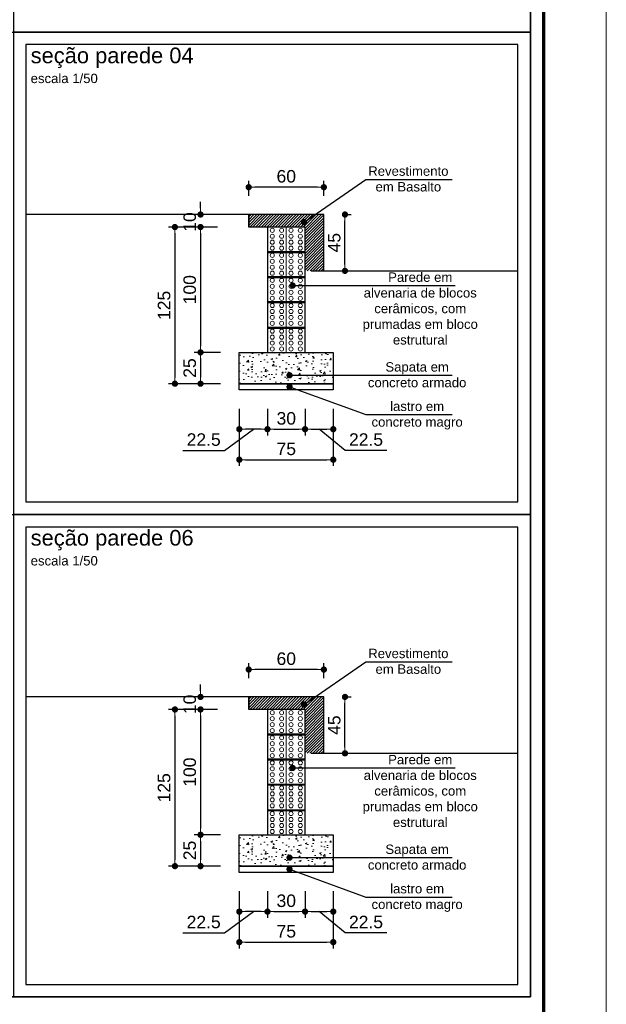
# Model space of a CAD drawing. Header units: millimetres. Extents: x 83 to 471, y -739 to 93.
# Tile 77 of 185: x 204 to 213, y -499 to -483. Entities that reach past the tile are written whole.
import ezdxf
from ezdxf.enums import TextEntityAlignment as Align

# ---------------------------------------------------------------- set-up
doc = ezdxf.new("R2010")
doc.units = ezdxf.units.MM
for name, color, linetype, lineweight in [('.', 7, 'Continuous', 5), ('__MAGNUS.Cota', 30, 'Continuous', 9), ('__MAGNUS.Margem', 7, 'Continuous', 70), ('__MAGNUS.Selo', 7, 'Continuous', 30), ('CORTE_COTAS_DAS_PLANTAS', 7, 'Continuous', 9), ('COTAS', 250, 'Continuous', 5)]:
    doc.layers.add(name, color=color, linetype=linetype, lineweight=lineweight)
doc.styles.add('Arial', font='arial.ttf')
doc.styles.add('Arial Narrow', font='ARIALN.TTF')
doc.dimstyles.new('Copy of UM_50.000000', dxfattribs={"dimtxt": 0.2, "dimasz": 0.1, "dimexe": 0.1, "dimexo": 0.3, "dimgap": 0.07, "dimtad": 1, "dimdec": 0, "dimlfac": 50, "dimzin": 0, "dimdsep": 46, "dimtxsty": 'Arial', "dimblk": 'DOT', "dimcen": 0.09, "dimdle": 0.1, "dimclrd": 30, "dimclre": 30, "dimclrt": 7, "dimadec": 1, "dimazin": 2, "dimtfac": 1, "dimtdec": 0, "dimtofl": 0, "dimtmove": 0, "dimatfit": 3, "dimldrblk": 'DOT', "dimfxl": 1, "dimtolj": 1, "dimarcsym": 0})

# ---------------------------------------------------------------- blocks, each defined once
blk = doc.blocks.new('*U1865')
at = {"layer": '__MAGNUS.Margem', "lineweight": 9}
blk.add_line((183.08, -12.28), (183.08, 828.72), dxfattribs=at)
at = {"layer": '__MAGNUS.Margem', "linetype": 'Continuous'}
blk.add_line((173.08, -2.28), (173.08, 818.72), dxfattribs=at)
at = {"layer": '__MAGNUS.Selo', "style": 'Arial Narrow', "width": 1}
for tag, height, p in [('PROPRIETÁRIO', 3.4, (17.21, 48.91)), ('EDIFICAÇÃORESIDENCIAL', 3.4, (17.21, 40.61)), ('ESTRUTURAL', 3.4, (17.8, 20.69)), ('ANTEPROJETO', 2.43, (111.69, 13.5)), ('ARQ01/01', 5.5, (139.44, 9.5)), ('INDICADA', 2.43, (111.53, 8))]:
    blk.add_attdef(tag, text='', height=height, dxfattribs=at).set_placement(p, align=Align.MIDDLE_LEFT)
at = {"layer": '__MAGNUS.Selo', "lineweight": 30, "flags": 104}
for tag, p in [('ENDEREÇODAOBRA', (17.21, 33.54)), ('ENDEREÇODAOBRA', (17.21, 27.87)), ('TÍTULO', (17.21, 10.8))]:
    blk.add_attdef(tag, text='', height=3.4, dxfattribs=at).set_placement(p, align=Align.MIDDLE_LEFT)
blk = doc.blocks.new('_DOT')
at = {"layer": '__MAGNUS.Cota', "linetype": 'ByBlock'}
blk.add_line((-0.5, 0), (-1, 0), dxfattribs=at)
at = {"layer": '__MAGNUS.Cota', "linetype": 'ByBlock', "const_width": 0.5}
blk.add_lwpolyline([(-0.25, 0, 1), (0.25, 0, 1)], format="xyb", close=True, dxfattribs=at)
blk = doc.blocks.new('*D5133')
at = {"layer": 'COTAS', "color": 30, "lineweight": -2}
for p, q in [((12.012, -10.737), (12.012, -10.501)), ((13.212, -10.737), (13.212, -10.501)), ((13.112, -10.601), (12.112, -10.601))]:
    blk.add_line(p, q, dxfattribs=at)
at = {"layer": 'Defpoints', "color": 0}
for p in [(12.012, -10.601), (12.012, -11.037), (13.212, -11.037)]:
    blk.add_point(p, dxfattribs=at)
at = {"layer": 'COTAS', "color": 30, "linetype": 'ByBlock', "lineweight": -2, "xscale": 0.1, "yscale": 0.1, "zscale": 0.1, "rotation": 180}
blk.add_blockref('_DOT', (12.012, -10.601), dxfattribs=at)
at = {"layer": 'COTAS', "color": 30, "linetype": 'ByBlock', "lineweight": -2, "xscale": 0.1, "yscale": 0.1, "zscale": 0.1}
blk.add_blockref('_DOT', (13.212, -10.601), dxfattribs=at)
at = {"layer": 'COTAS', "color": 7, "insert": (12.612, -10.428), "char_height": 0.2, "attachment_point": 5, "style": 'Arial'}
blk.add_mtext('\\A1;60', dxfattribs=at)
blk = doc.blocks.new('*D5134')
at = {"layer": 'COTAS', "color": 30, "lineweight": -2}
for p, q in [((11.862, -14.137), (11.862, -15.05)), ((13.362, -14.137), (13.362, -15.05)), ((11.962, -14.95), (13.262, -14.95))]:
    blk.add_line(p, q, dxfattribs=at)
at = {"layer": 'Defpoints', "color": 0}
for p in [(11.862, -13.837), (13.362, -13.837), (13.362, -14.95)]:
    blk.add_point(p, dxfattribs=at)
at = {"layer": 'COTAS', "color": 30, "linetype": 'ByBlock', "lineweight": -2, "xscale": 0.1, "yscale": 0.1, "zscale": 0.1, "rotation": 180}
blk.add_blockref('_DOT', (11.862, -14.95), dxfattribs=at)
at = {"layer": 'COTAS', "color": 30, "linetype": 'ByBlock', "lineweight": -2, "xscale": 0.1, "yscale": 0.1, "zscale": 0.1}
blk.add_blockref('_DOT', (13.362, -14.95), dxfattribs=at)
at = {"layer": 'COTAS', "color": 7, "insert": (12.612, -14.778), "char_height": 0.2, "attachment_point": 5, "style": 'Arial'}
blk.add_mtext('\\A1;75', dxfattribs=at)
blk = doc.blocks.new('*D5139')
at = {"layer": 'COTAS', "color": 30, "lineweight": -2}
for p, q in [((11.243, -10.937), (11.243, -10.837)), ((11.512, -11.037), (11.143, -11.037)), ((11.512, -11.237), (11.143, -11.237)), ((11.243, -11.337), (11.243, -11.437))]:
    blk.add_line(p, q, dxfattribs=at)
at = {"layer": 'Defpoints', "color": 0}
for p in [(11.812, -11.037), (11.243, -11.237), (11.812, -11.237)]:
    blk.add_point(p, dxfattribs=at)
at = {"layer": 'COTAS', "color": 30, "linetype": 'ByBlock', "lineweight": -2, "xscale": 0.1, "yscale": 0.1, "zscale": 0.1}
for p, rotation in [((11.243, -11.037), 270), ((11.243, -11.237), 90)]:
    blk.add_blockref('_DOT', p, dxfattribs=dict(at, rotation=rotation))
at = {"layer": 'COTAS', "color": 7, "insert": (11.071, -11.157), "char_height": 0.2, "attachment_point": 5, "rotation": 90, "style": 'Arial'}
blk.add_mtext('\\A1;10', dxfattribs=at)
blk = doc.blocks.new('*D5136')
at = {"layer": 'COTAS', "color": 30, "lineweight": -2}
for p, q in [((13.512, -11.037), (13.649, -11.037)), ((13.549, -11.837), (13.549, -11.137)), ((13.512, -11.937), (13.649, -11.937))]:
    blk.add_line(p, q, dxfattribs=at)
at = {"layer": 'Defpoints', "color": 0}
for p in [(13.212, -11.037), (13.549, -11.037), (13.212, -11.937)]:
    blk.add_point(p, dxfattribs=at)
at = {"layer": 'COTAS', "color": 30, "linetype": 'ByBlock', "lineweight": -2, "xscale": 0.1, "yscale": 0.1, "zscale": 0.1}
for p, rotation in [((13.549, -11.037), 90), ((13.549, -11.937), 270)]:
    blk.add_blockref('_DOT', p, dxfattribs=dict(at, rotation=rotation))
at = {"layer": 'COTAS', "color": 7, "insert": (13.378, -11.487), "char_height": 0.2, "attachment_point": 5, "rotation": 90, "style": 'Arial'}
blk.add_mtext('\\A1;45', dxfattribs=at)
blk = doc.blocks.new('*D5138')
at = {"layer": 'COTAS', "color": 30, "lineweight": -2}
for p, q in [((12.312, -14.137), (12.312, -14.563)), ((12.912, -14.137), (12.912, -14.563)), ((12.412, -14.463), (12.812, -14.463))]:
    blk.add_line(p, q, dxfattribs=at)
at = {"layer": 'Defpoints', "color": 0}
for p in [(12.312, -13.837), (12.912, -13.837), (12.912, -14.463)]:
    blk.add_point(p, dxfattribs=at)
at = {"layer": 'COTAS', "color": 30, "linetype": 'ByBlock', "lineweight": -2, "xscale": 0.1, "yscale": 0.1, "zscale": 0.1, "rotation": 180}
blk.add_blockref('_DOT', (12.312, -14.463), dxfattribs=at)
at = {"layer": 'COTAS', "color": 30, "linetype": 'ByBlock', "lineweight": -2, "xscale": 0.1, "yscale": 0.1, "zscale": 0.1}
blk.add_blockref('_DOT', (12.912, -14.463), dxfattribs=at)
at = {"layer": 'COTAS', "color": 7, "insert": (12.612, -14.291), "char_height": 0.2, "attachment_point": 5, "style": 'Arial'}
blk.add_mtext('\\A1;30', dxfattribs=at)
blk = doc.blocks.new('*D5135')
at = {"layer": 'COTAS', "color": 30, "lineweight": -2}
for p, q in [((11.512, -11.237), (11.143, -11.237)), ((11.243, -11.337), (11.243, -13.137)), ((11.562, -13.237), (11.143, -13.237))]:
    blk.add_line(p, q, dxfattribs=at)
at = {"layer": 'Defpoints', "color": 0}
for p in [(11.812, -11.237), (11.243, -13.237), (11.862, -13.237)]:
    blk.add_point(p, dxfattribs=at)
at = {"layer": 'COTAS', "color": 30, "linetype": 'ByBlock', "lineweight": -2, "xscale": 0.1, "yscale": 0.1, "zscale": 0.1}
for p, rotation in [((11.243, -11.237), 90), ((11.243, -13.237), 270)]:
    blk.add_blockref('_DOT', p, dxfattribs=dict(at, rotation=rotation))
at = {"layer": 'COTAS', "color": 7, "insert": (11.071, -12.237), "char_height": 0.2, "attachment_point": 5, "rotation": 90, "style": 'Arial'}
blk.add_mtext('\\A1;100', dxfattribs=at)
blk = doc.blocks.new('*D5140')
at = {"layer": 'COTAS', "color": 30, "lineweight": -2}
for p, q in [((11.562, -13.237), (11.143, -13.237)), ((11.243, -13.337), (11.243, -13.637)), ((11.562, -13.737), (11.143, -13.737))]:
    blk.add_line(p, q, dxfattribs=at)
at = {"layer": 'Defpoints', "color": 0}
for p in [(11.862, -13.237), (11.243, -13.737), (11.862, -13.737)]:
    blk.add_point(p, dxfattribs=at)
at = {"layer": 'COTAS', "color": 30, "linetype": 'ByBlock', "lineweight": -2, "xscale": 0.1, "yscale": 0.1, "zscale": 0.1}
for p, rotation in [((11.243, -13.237), 90), ((11.243, -13.737), 270)]:
    blk.add_blockref('_DOT', p, dxfattribs=dict(at, rotation=rotation))
at = {"layer": 'COTAS', "color": 7, "insert": (11.071, -13.487), "char_height": 0.2, "attachment_point": 5, "rotation": 90, "style": 'Arial'}
blk.add_mtext('\\A1;25', dxfattribs=at)
blk = doc.blocks.new('*D5137')
at = {"layer": 'COTAS', "color": 30, "lineweight": -2}
for p, q in [((11.512, -11.237), (10.734, -11.237)), ((10.834, -11.337), (10.834, -13.637)), ((11.562, -13.737), (10.734, -13.737))]:
    blk.add_line(p, q, dxfattribs=at)
at = {"layer": 'Defpoints', "color": 0}
for p in [(11.812, -11.237), (10.834, -13.737), (11.862, -13.737)]:
    blk.add_point(p, dxfattribs=at)
at = {"layer": 'COTAS', "color": 30, "linetype": 'ByBlock', "lineweight": -2, "xscale": 0.1, "yscale": 0.1, "zscale": 0.1}
for p, rotation in [((10.834, -11.237), 90), ((10.834, -13.737), 270)]:
    blk.add_blockref('_DOT', p, dxfattribs=dict(at, rotation=rotation))
at = {"layer": 'COTAS', "color": 7, "insert": (10.662, -12.487), "char_height": 0.2, "attachment_point": 5, "rotation": 90, "style": 'Arial'}
blk.add_mtext('\\A1;125', dxfattribs=at)
blk = doc.blocks.new('*D5141')
at = {"layer": 'COTAS', "color": 30, "lineweight": -2}
for p, q in [((11.862, -14.137), (11.862, -14.563)), ((12.312, -14.137), (12.312, -14.563)), ((11.625, -14.802), (12.087, -14.463)), ((12.212, -14.463), (11.962, -14.463)), ((10.961, -14.802), (11.625, -14.802))]:
    blk.add_line(p, q, dxfattribs=at)
at = {"layer": 'Defpoints', "color": 0}
for p in [(11.862, -13.837), (12.312, -13.837), (11.862, -14.463)]:
    blk.add_point(p, dxfattribs=at)
at = {"layer": 'COTAS', "color": 30, "linetype": 'ByBlock', "lineweight": -2, "xscale": 0.1, "yscale": 0.1, "zscale": 0.1, "rotation": 180}
blk.add_blockref('_DOT', (11.862, -14.463), dxfattribs=at)
at = {"layer": 'COTAS', "color": 30, "linetype": 'ByBlock', "lineweight": -2, "xscale": 0.1, "yscale": 0.1, "zscale": 0.1}
blk.add_blockref('_DOT', (12.312, -14.463), dxfattribs=at)
at = {"layer": 'COTAS', "color": 7, "insert": (11.293, -14.63), "char_height": 0.2, "attachment_point": 5, "style": 'Arial'}
blk.add_mtext('\\A1;\\A1;22.5', dxfattribs=at)
blk = doc.blocks.new('*D5142')
at = {"layer": 'COTAS', "color": 30, "lineweight": -2}
for p, q in [((12.912, -14.137), (12.912, -14.563)), ((13.362, -14.137), (13.362, -14.563)), ((13.012, -14.463), (13.262, -14.463)), ((13.553, -14.802), (13.137, -14.463)), ((14.217, -14.802), (13.553, -14.802))]:
    blk.add_line(p, q, dxfattribs=at)
at = {"layer": 'Defpoints', "color": 0}
for p in [(12.912, -13.837), (13.362, -13.837), (13.362, -14.463)]:
    blk.add_point(p, dxfattribs=at)
at = {"layer": 'COTAS', "color": 30, "linetype": 'ByBlock', "lineweight": -2, "xscale": 0.1, "yscale": 0.1, "zscale": 0.1, "rotation": 180}
blk.add_blockref('_DOT', (12.912, -14.463), dxfattribs=at)
at = {"layer": 'COTAS', "color": 30, "linetype": 'ByBlock', "lineweight": -2, "xscale": 0.1, "yscale": 0.1, "zscale": 0.1}
blk.add_blockref('_DOT', (13.362, -14.463), dxfattribs=at)
at = {"layer": 'COTAS', "color": 7, "insert": (13.885, -14.63), "char_height": 0.2, "attachment_point": 5, "style": 'Arial'}
blk.add_mtext('\\A1;\\A1;22.5', dxfattribs=at)
blk = doc.blocks.new('*D5143')
at = {"layer": 'COTAS', "color": 30, "lineweight": -2}
for p, q in [((12.012, -18.436), (12.012, -18.199)), ((13.212, -18.436), (13.212, -18.199)), ((13.112, -18.299), (12.112, -18.299))]:
    blk.add_line(p, q, dxfattribs=at)
at = {"layer": 'Defpoints', "color": 0}
for p in [(12.012, -18.299), (12.012, -18.736), (13.212, -18.736)]:
    blk.add_point(p, dxfattribs=at)
at = {"layer": 'COTAS', "color": 30, "linetype": 'ByBlock', "lineweight": -2, "xscale": 0.1, "yscale": 0.1, "zscale": 0.1, "rotation": 180}
blk.add_blockref('_DOT', (12.012, -18.299), dxfattribs=at)
at = {"layer": 'COTAS', "color": 30, "linetype": 'ByBlock', "lineweight": -2, "xscale": 0.1, "yscale": 0.1, "zscale": 0.1}
blk.add_blockref('_DOT', (13.212, -18.299), dxfattribs=at)
at = {"layer": 'COTAS', "color": 7, "insert": (12.612, -18.127), "char_height": 0.2, "attachment_point": 5, "style": 'Arial'}
blk.add_mtext('\\A1;60', dxfattribs=at)
blk = doc.blocks.new('*D5145')
at = {"layer": 'COTAS', "color": 30, "lineweight": -2}
for p, q in [((11.862, -21.836), (11.862, -22.749)), ((13.362, -21.836), (13.362, -22.749)), ((11.962, -22.649), (13.262, -22.649))]:
    blk.add_line(p, q, dxfattribs=at)
at = {"layer": 'Defpoints', "color": 0}
for p in [(11.862, -21.536), (13.362, -21.536), (13.362, -22.649)]:
    blk.add_point(p, dxfattribs=at)
at = {"layer": 'COTAS', "color": 30, "linetype": 'ByBlock', "lineweight": -2, "xscale": 0.1, "yscale": 0.1, "zscale": 0.1, "rotation": 180}
blk.add_blockref('_DOT', (11.862, -22.649), dxfattribs=at)
at = {"layer": 'COTAS', "color": 30, "linetype": 'ByBlock', "lineweight": -2, "xscale": 0.1, "yscale": 0.1, "zscale": 0.1}
blk.add_blockref('_DOT', (13.362, -22.649), dxfattribs=at)
at = {"layer": 'COTAS', "color": 7, "insert": (12.612, -22.477), "char_height": 0.2, "attachment_point": 5, "style": 'Arial'}
blk.add_mtext('\\A1;75', dxfattribs=at)
blk = doc.blocks.new('*D5146')
at = {"layer": 'COTAS', "color": 30, "lineweight": -2}
for p, q in [((11.243, -18.636), (11.243, -18.536)), ((11.512, -18.736), (11.143, -18.736)), ((11.512, -18.936), (11.143, -18.936)), ((11.243, -19.036), (11.243, -19.136))]:
    blk.add_line(p, q, dxfattribs=at)
at = {"layer": 'Defpoints', "color": 0}
for p in [(11.812, -18.736), (11.243, -18.936), (11.812, -18.936)]:
    blk.add_point(p, dxfattribs=at)
at = {"layer": 'COTAS', "color": 30, "linetype": 'ByBlock', "lineweight": -2, "xscale": 0.1, "yscale": 0.1, "zscale": 0.1}
for p, rotation in [((11.243, -18.736), 270), ((11.243, -18.936), 90)]:
    blk.add_blockref('_DOT', p, dxfattribs=dict(at, rotation=rotation))
at = {"layer": 'COTAS', "color": 7, "insert": (11.071, -18.855), "char_height": 0.2, "attachment_point": 5, "rotation": 90, "style": 'Arial'}
blk.add_mtext('\\A1;10', dxfattribs=at)
blk = doc.blocks.new('*D5148')
at = {"layer": 'COTAS', "color": 30, "lineweight": -2}
for p, q in [((13.512, -18.736), (13.649, -18.736)), ((13.549, -19.536), (13.549, -18.836)), ((13.512, -19.636), (13.649, -19.636))]:
    blk.add_line(p, q, dxfattribs=at)
at = {"layer": 'Defpoints', "color": 0}
for p in [(13.212, -18.736), (13.549, -18.736), (13.212, -19.636)]:
    blk.add_point(p, dxfattribs=at)
at = {"layer": 'COTAS', "color": 30, "linetype": 'ByBlock', "lineweight": -2, "xscale": 0.1, "yscale": 0.1, "zscale": 0.1}
for p, rotation in [((13.549, -18.736), 90), ((13.549, -19.636), 270)]:
    blk.add_blockref('_DOT', p, dxfattribs=dict(at, rotation=rotation))
at = {"layer": 'COTAS', "color": 7, "insert": (13.378, -19.186), "char_height": 0.2, "attachment_point": 5, "rotation": 90, "style": 'Arial'}
blk.add_mtext('\\A1;45', dxfattribs=at)
blk = doc.blocks.new('*D5147')
at = {"layer": 'COTAS', "color": 30, "lineweight": -2}
for p, q in [((12.312, -21.836), (12.312, -22.262)), ((12.912, -21.836), (12.912, -22.262)), ((12.412, -22.162), (12.812, -22.162))]:
    blk.add_line(p, q, dxfattribs=at)
at = {"layer": 'Defpoints', "color": 0}
for p in [(12.312, -21.536), (12.912, -21.536), (12.912, -22.162)]:
    blk.add_point(p, dxfattribs=at)
at = {"layer": 'COTAS', "color": 30, "linetype": 'ByBlock', "lineweight": -2, "xscale": 0.1, "yscale": 0.1, "zscale": 0.1, "rotation": 180}
blk.add_blockref('_DOT', (12.312, -22.162), dxfattribs=at)
at = {"layer": 'COTAS', "color": 30, "linetype": 'ByBlock', "lineweight": -2, "xscale": 0.1, "yscale": 0.1, "zscale": 0.1}
blk.add_blockref('_DOT', (12.912, -22.162), dxfattribs=at)
at = {"layer": 'COTAS', "color": 7, "insert": (12.612, -21.99), "char_height": 0.2, "attachment_point": 5, "style": 'Arial'}
blk.add_mtext('\\A1;30', dxfattribs=at)
blk = doc.blocks.new('*D5149')
at = {"layer": 'COTAS', "color": 30, "lineweight": -2}
for p, q in [((11.512, -18.936), (11.143, -18.936)), ((11.243, -19.036), (11.243, -20.836)), ((11.562, -20.936), (11.143, -20.936))]:
    blk.add_line(p, q, dxfattribs=at)
at = {"layer": 'Defpoints', "color": 0}
for p in [(11.812, -18.936), (11.243, -20.936), (11.862, -20.936)]:
    blk.add_point(p, dxfattribs=at)
at = {"layer": 'COTAS', "color": 30, "linetype": 'ByBlock', "lineweight": -2, "xscale": 0.1, "yscale": 0.1, "zscale": 0.1}
for p, rotation in [((11.243, -18.936), 90), ((11.243, -20.936), 270)]:
    blk.add_blockref('_DOT', p, dxfattribs=dict(at, rotation=rotation))
at = {"layer": 'COTAS', "color": 7, "insert": (11.071, -19.936), "char_height": 0.2, "attachment_point": 5, "rotation": 90, "style": 'Arial'}
blk.add_mtext('\\A1;100', dxfattribs=at)
blk = doc.blocks.new('*D5150')
at = {"layer": 'COTAS', "color": 30, "lineweight": -2}
for p, q in [((11.562, -20.936), (11.143, -20.936)), ((11.243, -21.036), (11.243, -21.336)), ((11.562, -21.436), (11.143, -21.436))]:
    blk.add_line(p, q, dxfattribs=at)
at = {"layer": 'Defpoints', "color": 0}
for p in [(11.862, -20.936), (11.243, -21.436), (11.862, -21.436)]:
    blk.add_point(p, dxfattribs=at)
at = {"layer": 'COTAS', "color": 30, "linetype": 'ByBlock', "lineweight": -2, "xscale": 0.1, "yscale": 0.1, "zscale": 0.1}
for p, rotation in [((11.243, -20.936), 90), ((11.243, -21.436), 270)]:
    blk.add_blockref('_DOT', p, dxfattribs=dict(at, rotation=rotation))
at = {"layer": 'COTAS', "color": 7, "insert": (11.071, -21.186), "char_height": 0.2, "attachment_point": 5, "rotation": 90, "style": 'Arial'}
blk.add_mtext('\\A1;25', dxfattribs=at)
blk = doc.blocks.new('*D5144')
at = {"layer": 'COTAS', "color": 30, "lineweight": -2}
for p, q in [((11.512, -18.936), (10.734, -18.936)), ((10.834, -19.036), (10.834, -21.336)), ((11.562, -21.436), (10.734, -21.436))]:
    blk.add_line(p, q, dxfattribs=at)
at = {"layer": 'Defpoints', "color": 0}
for p in [(11.812, -18.936), (10.834, -21.436), (11.862, -21.436)]:
    blk.add_point(p, dxfattribs=at)
at = {"layer": 'COTAS', "color": 30, "linetype": 'ByBlock', "lineweight": -2, "xscale": 0.1, "yscale": 0.1, "zscale": 0.1}
for p, rotation in [((10.834, -18.936), 90), ((10.834, -21.436), 270)]:
    blk.add_blockref('_DOT', p, dxfattribs=dict(at, rotation=rotation))
at = {"layer": 'COTAS', "color": 7, "insert": (10.662, -20.186), "char_height": 0.2, "attachment_point": 5, "rotation": 90, "style": 'Arial'}
blk.add_mtext('\\A1;125', dxfattribs=at)
blk = doc.blocks.new('*D5151')
at = {"layer": 'COTAS', "color": 30, "lineweight": -2}
for p, q in [((11.862, -21.836), (11.862, -22.262)), ((12.312, -21.836), (12.312, -22.262)), ((11.625, -22.501), (12.087, -22.162)), ((12.212, -22.162), (11.962, -22.162)), ((10.961, -22.501), (11.625, -22.501))]:
    blk.add_line(p, q, dxfattribs=at)
at = {"layer": 'Defpoints', "color": 0}
for p in [(11.862, -21.536), (12.312, -21.536), (11.862, -22.162)]:
    blk.add_point(p, dxfattribs=at)
at = {"layer": 'COTAS', "color": 30, "linetype": 'ByBlock', "lineweight": -2, "xscale": 0.1, "yscale": 0.1, "zscale": 0.1, "rotation": 180}
blk.add_blockref('_DOT', (11.862, -22.162), dxfattribs=at)
at = {"layer": 'COTAS', "color": 30, "linetype": 'ByBlock', "lineweight": -2, "xscale": 0.1, "yscale": 0.1, "zscale": 0.1}
blk.add_blockref('_DOT', (12.312, -22.162), dxfattribs=at)
at = {"layer": 'COTAS', "color": 7, "insert": (11.293, -22.329), "char_height": 0.2, "attachment_point": 5, "style": 'Arial'}
blk.add_mtext('\\A1;\\A1;22.5', dxfattribs=at)
blk = doc.blocks.new('*D5152')
at = {"layer": 'COTAS', "color": 30, "lineweight": -2}
for p, q in [((12.912, -21.836), (12.912, -22.262)), ((13.362, -21.836), (13.362, -22.262)), ((13.012, -22.162), (13.262, -22.162)), ((13.553, -22.501), (13.137, -22.162)), ((14.217, -22.501), (13.553, -22.501))]:
    blk.add_line(p, q, dxfattribs=at)
at = {"layer": 'Defpoints', "color": 0}
for p in [(12.912, -21.536), (13.362, -21.536), (13.362, -22.162)]:
    blk.add_point(p, dxfattribs=at)
at = {"layer": 'COTAS', "color": 30, "linetype": 'ByBlock', "lineweight": -2, "xscale": 0.1, "yscale": 0.1, "zscale": 0.1, "rotation": 180}
blk.add_blockref('_DOT', (12.912, -22.162), dxfattribs=at)
at = {"layer": 'COTAS', "color": 30, "linetype": 'ByBlock', "lineweight": -2, "xscale": 0.1, "yscale": 0.1, "zscale": 0.1}
blk.add_blockref('_DOT', (13.362, -22.162), dxfattribs=at)
at = {"layer": 'COTAS', "color": 7, "insert": (13.885, -22.329), "char_height": 0.2, "attachment_point": 5, "style": 'Arial'}
blk.add_mtext('\\A1;\\A1;22.5', dxfattribs=at)
blk = doc.blocks.new('seções')
at = {"layer": '.', "lineweight": 0}
h = blk.add_hatch(dxfattribs=at)
h.set_pattern_fill('ANSI31', color=256, scale=0.01)
h.set_pattern_definition([(45, (-186.759393, -66.094604), (-0.0224506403, 0.0224506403), [])])
h.paths.add_polyline_path([(12.912, -11.237), (12.912, -11.937), (13.212, -11.937), (13.212, -11.037), (12.012, -11.037), (12.012, -11.237), (12.312, -11.237), (12.912, -11.237)], is_closed=False)
h = blk.add_hatch(dxfattribs=at)
h.set_pattern_fill('AR-CONC', color=256, scale=0.0015)
h.set_pattern_definition([(50, (-186.9594, -66.0946), (0.273277, -0.02390863), [0.028575, -0.314325]), (355, (-186.9594, -66.0946), (-0.05286513, 0.28658527), [0.02286, -0.25146088]), (100.45144, (-186.93662, -66.0966), (0.22041187, 0.26267663), [0.024285, -0.26713537]), (46.1842, (-186.9594, -66.0184), (0.40661856, -0.0630635), [0.0428625, -0.4714875]), (96.63556, (-186.9255, -66.02366), (0.3561062, 0.3711392), [0.0364275, -0.4007034]), (351.18415, (-186.9594, -66.0184), (0.3561062, 0.3711392), [0.03428995, -0.3771896]), (21, (-186.9213, -66.03745), (0.22742159, -0.1533978), [0.028575, -0.314325]), (326, (-186.9213, -66.03745), (0.09270304, 0.27628195), [0.02286, -0.25146]), (71.45144, (-186.90234, -66.05024), (0.32012463, 0.12288415), [0.024285, -0.2671349]), (37.5, (-186.95939, -66.0946), (0.004632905, 0.12683256), [0, -0.248412, 0, -0.25527, 0, -0.2524125]), (7.5, (-186.9594, -66.0946), (0.10022949, 0.15027086), [0, -0.145542, 0, -0.242697, 0, -0.0962025]), (327.5, (-187.04436, -66.0946), (0.203385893, -0.008593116), [0, -0.09525, 0, -0.29718, 0, -0.394335]), (317.5, (-187.08246, -66.0946), (0.22219377, 0.03813974), [0, -0.123825, 0, -0.197358, 0, -0.280035])])
h.paths.add_polyline_path([(11.862, -13.737), (13.362, -13.737), (13.362, -13.237), (11.862, -13.237), (11.862, -13.654)], is_closed=False)
h = blk.add_hatch(dxfattribs=at)
h.set_pattern_fill('ANSI31', color=256, scale=0.01)
h.set_pattern_definition([(45, (-186.759393, -73.793166), (-0.0224506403, 0.0224506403), [])])
h.paths.add_polyline_path([(12.912, -18.936), (12.912, -19.636), (13.212, -19.636), (13.212, -18.736), (12.012, -18.736), (12.012, -18.936), (12.312, -18.936), (12.912, -18.936)], is_closed=False)
h = blk.add_hatch(dxfattribs=at)
h.set_pattern_fill('AR-CONC', color=256, scale=0.0015)
h.set_pattern_definition([(50, (-186.9594, -73.79317), (0.273277, -0.02390863), [0.028575, -0.314325]), (355, (-186.9594, -73.79317), (-0.05286513, 0.28658527), [0.02286, -0.25146088]), (100.45144, (-186.93662, -73.79516), (0.22041187, 0.26267663), [0.024285, -0.26713537]), (46.1842, (-186.9594, -73.71697), (0.40661856, -0.0630635), [0.0428625, -0.4714875]), (96.63556, (-186.9255, -73.72222), (0.3561062, 0.3711392), [0.0364275, -0.4007034]), (351.18415, (-186.9594, -73.71697), (0.3561062, 0.3711392), [0.03428995, -0.3771896]), (21, (-186.9213, -73.73602), (0.22742159, -0.1533978), [0.028575, -0.314325]), (326, (-186.9213, -73.73602), (0.09270304, 0.27628195), [0.02286, -0.25146]), (71.45144, (-186.90234, -73.7488), (0.32012463, 0.12288415), [0.024285, -0.2671349]), (37.5, (-186.95939, -73.79317), (0.004632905, 0.12683256), [0, -0.248412, 0, -0.25527, 0, -0.2524125]), (7.5, (-186.9594, -73.79317), (0.10022949, 0.15027086), [0, -0.145542, 0, -0.242697, 0, -0.0962025]), (327.5, (-187.04436, -73.79317), (0.203385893, -0.008593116), [0, -0.09525, 0, -0.29718, 0, -0.394335]), (317.5, (-187.08246, -73.79317), (0.22219377, 0.03813974), [0, -0.123825, 0, -0.197358, 0, -0.280035])])
h.paths.add_polyline_path([(11.862, -21.436), (13.362, -21.436), (13.362, -20.936), (11.862, -20.936), (11.862, -21.353)], is_closed=False)
for p, q in [((0, -8.126), (16.511, -8.126)), ((12.012, -11.037), (8.456, -11.037)), ((12.012, -11.237), (12.012, -11.037)), ((12.312, -11.237), (12.012, -11.237)), ((13.012, -11.937), (16.311, -11.937)), ((11.862, -13.237), (13.362, -13.237)), ((11.862, -13.737), (11.862, -13.237)), ((12.312, -13.237), (12.912, -13.237)), ((12.412, -13.237), (12.812, -13.237)), ((13.362, -13.237), (13.362, -13.737)), ((13.362, -13.737), (11.862, -13.737)), ((0, -15.824), (16.511, -15.824)), ((12.012, -18.736), (8.456, -18.736)), ((12.012, -18.936), (12.012, -18.736)), ((12.312, -18.936), (12.012, -18.936)), ((13.012, -19.636), (16.311, -19.636)), ((11.862, -20.936), (13.362, -20.936)), ((11.862, -21.436), (11.862, -20.936)), ((12.312, -20.936), (12.912, -20.936)), ((12.412, -20.936), (12.812, -20.936)), ((13.362, -20.936), (13.362, -21.436)), ((13.362, -21.436), (11.862, -21.436)), ((0, -23.523), (16.511, -23.523))]:
    blk.add_line(p, q)
at = {"lineweight": 5}
for p, q in [((12.612, -11.237), (12.312, -11.237)), ((12.912, -11.237), (12.612, -11.237)), ((12.612, -11.627), (12.312, -11.627)), ((12.912, -11.627), (12.612, -11.627)), ((12.612, -11.637), (12.312, -11.637)), ((12.612, -11.647), (12.312, -11.647)), ((12.912, -11.637), (12.612, -11.637)), ((12.912, -11.647), (12.612, -11.647)), ((12.612, -12.027), (12.312, -12.027)), ((12.612, -12.037), (12.312, -12.037)), ((12.612, -12.047), (12.312, -12.047)), ((12.912, -12.027), (12.612, -12.027)), ((12.912, -12.037), (12.612, -12.037)), ((12.912, -12.047), (12.612, -12.047)), ((12.612, -12.427), (12.312, -12.427)), ((12.612, -12.437), (12.312, -12.437)), ((12.612, -12.437), (12.312, -12.437)), ((12.612, -12.437), (12.312, -12.437)), ((12.612, -12.447), (12.312, -12.447)), ((12.912, -12.427), (12.612, -12.427)), ((12.912, -12.437), (12.612, -12.437)), ((12.912, -12.437), (12.612, -12.437)), ((12.912, -12.437), (12.612, -12.437)), ((12.912, -12.447), (12.612, -12.447)), ((12.612, -12.837), (12.312, -12.837)), ((12.612, -12.837), (12.312, -12.837)), ((12.612, -12.837), (12.312, -12.837)), ((12.612, -12.847), (12.312, -12.847)), ((12.612, -12.847), (12.312, -12.847)), ((12.612, -12.847), (12.312, -12.847)), ((12.612, -12.857), (12.312, -12.857)), ((12.912, -12.837), (12.612, -12.837)), ((12.912, -12.837), (12.612, -12.837)), ((12.912, -12.837), (12.612, -12.837)), ((12.912, -12.847), (12.612, -12.847)), ((12.912, -12.847), (12.612, -12.847)), ((12.912, -12.847), (12.612, -12.847)), ((12.912, -12.857), (12.612, -12.857)), ((12.612, -18.936), (12.312, -18.936)), ((12.912, -18.936), (12.612, -18.936)), ((12.612, -19.326), (12.312, -19.326)), ((12.912, -19.326), (12.612, -19.326)), ((12.612, -19.336), (12.312, -19.336)), ((12.612, -19.346), (12.312, -19.346)), ((12.912, -19.336), (12.612, -19.336)), ((12.912, -19.346), (12.612, -19.346)), ((12.612, -19.726), (12.312, -19.726)), ((12.612, -19.736), (12.312, -19.736)), ((12.612, -19.746), (12.312, -19.746)), ((12.912, -19.726), (12.612, -19.726)), ((12.912, -19.736), (12.612, -19.736)), ((12.912, -19.746), (12.612, -19.746)), ((12.612, -20.126), (12.312, -20.126)), ((12.612, -20.136), (12.312, -20.136)), ((12.612, -20.136), (12.312, -20.136)), ((12.612, -20.136), (12.312, -20.136)), ((12.612, -20.146), (12.312, -20.146)), ((12.912, -20.126), (12.612, -20.126)), ((12.912, -20.136), (12.612, -20.136)), ((12.912, -20.136), (12.612, -20.136)), ((12.912, -20.136), (12.612, -20.136)), ((12.912, -20.146), (12.612, -20.146)), ((12.612, -20.536), (12.312, -20.536)), ((12.612, -20.536), (12.312, -20.536)), ((12.612, -20.536), (12.312, -20.536)), ((12.612, -20.546), (12.312, -20.546)), ((12.612, -20.546), (12.312, -20.546)), ((12.612, -20.546), (12.312, -20.546)), ((12.612, -20.556), (12.312, -20.556)), ((12.912, -20.536), (12.612, -20.536)), ((12.912, -20.536), (12.612, -20.536)), ((12.912, -20.536), (12.612, -20.536)), ((12.912, -20.546), (12.612, -20.546)), ((12.912, -20.546), (12.612, -20.546)), ((12.912, -20.546), (12.612, -20.546)), ((12.912, -20.556), (12.612, -20.556))]:
    blk.add_line(p, q, dxfattribs=at)
for points in [[(0, -0.427), (16.511, -0.427), (16.511, -23.523), (0, -23.523)], [(8.256, -8.126), (16.511, -8.126), (16.511, -0.427), (8.256, -0.427)], [(8.256, -15.824), (16.511, -15.824), (16.511, -8.126), (8.256, -8.126)], [(8.456, -15.624), (16.311, -15.624), (16.311, -8.326), (8.456, -8.326)], [(11.862, -13.737), (13.362, -13.737), (13.362, -13.837), (11.862, -13.837)], [(16.511, -15.824), (8.256, -15.824), (8.256, -23.523), (16.511, -23.523)], [(16.311, -16.024), (8.456, -16.024), (8.456, -23.323), (16.311, -23.323)], [(11.862, -21.436), (13.362, -21.436), (13.362, -21.536), (11.862, -21.536)]]:
    blk.add_lwpolyline(points, close=True)
for points in [[(13.212, -11.937), (13.212, -11.037), (12.012, -11.037), (12.012, -11.237)], [(12.912, -13.237), (12.912, -11.237), (12.312, -11.237), (12.312, -13.237)], [(13.212, -19.636), (13.212, -18.736), (12.012, -18.736), (12.012, -18.936)], [(12.912, -20.936), (12.912, -18.936), (12.312, -18.936), (12.312, -20.936)]]:
    blk.add_lwpolyline(points)
for points in [[(12.612, -11.237), (12.612, -13.237), (12.312, -13.237), (12.312, -11.237)], [(12.912, -11.237), (12.912, -12.437), (12.612, -12.437), (12.612, -11.237)], [(12.612, -18.936), (12.612, -20.936), (12.312, -20.936), (12.312, -18.936)], [(12.912, -18.936), (12.912, -20.136), (12.612, -20.136), (12.612, -18.936)]]:
    blk.add_lwpolyline(points, close=True, dxfattribs=at)
for centre in [(12.388, -11.289), (12.537, -11.289), (12.688, -11.289), (12.837, -11.289), (12.388, -11.384), (12.388, -11.479), (12.537, -11.384), (12.537, -11.479), (12.688, -11.384), (12.688, -11.479), (12.837, -11.384), (12.837, -11.479), (12.388, -11.574), (12.537, -11.574), (12.688, -11.574), (12.837, -11.574), (12.388, -11.689), (12.388, -11.784), (12.537, -11.689), (12.537, -11.784), (12.688, -11.689), (12.688, -11.784), (12.837, -11.689), (12.837, -11.784), (12.388, -11.879), (12.388, -11.974), (12.537, -11.879), (12.537, -11.974), (12.688, -11.879), (12.688, -11.974), (12.837, -11.879), (12.837, -11.974), (12.388, -12.089), (12.537, -12.089), (12.688, -12.089), (12.837, -12.089), (12.388, -12.184), (12.388, -12.279), (12.537, -12.184), (12.537, -12.279), (12.688, -12.184), (12.688, -12.279), (12.837, -12.184), (12.837, -12.279), (12.388, -12.374), (12.537, -12.374), (12.688, -12.374), (12.837, -12.374), (12.388, -12.489), (12.388, -12.584), (12.537, -12.489), (12.537, -12.584), (12.688, -12.489), (12.688, -12.584), (12.837, -12.489), (12.837, -12.584), (12.388, -12.679), (12.537, -12.679), (12.688, -12.679), (12.837, -12.679), (12.388, -12.774), (12.388, -12.899), (12.537, -12.774), (12.537, -12.899), (12.688, -12.774), (12.688, -12.899), (12.837, -12.774), (12.837, -12.899), (12.388, -12.994), (12.537, -12.994), (12.688, -12.994), (12.837, -12.994), (12.388, -13.089), (12.388, -13.184), (12.537, -13.089), (12.537, -13.184), (12.688, -13.089), (12.688, -13.184), (12.837, -13.089), (12.837, -13.184), (12.388, -18.987), (12.537, -18.987), (12.688, -18.987), (12.837, -18.987), (12.388, -19.082), (12.388, -19.178), (12.537, -19.082), (12.537, -19.178), (12.688, -19.082), (12.688, -19.178), (12.837, -19.082), (12.837, -19.178), (12.388, -19.273), (12.537, -19.273), (12.688, -19.273), (12.837, -19.273), (12.388, -19.387), (12.388, -19.482), (12.537, -19.387), (12.537, -19.482), (12.688, -19.387), (12.688, -19.482), (12.837, -19.387), (12.837, -19.482), (12.388, -19.578), (12.388, -19.673), (12.537, -19.578), (12.537, -19.673), (12.688, -19.578), (12.688, -19.673), (12.837, -19.578), (12.837, -19.673), (12.388, -19.787), (12.537, -19.787), (12.688, -19.787), (12.837, -19.787), (12.388, -19.882), (12.388, -19.978), (12.537, -19.882), (12.537, -19.978), (12.688, -19.882), (12.688, -19.978), (12.837, -19.882), (12.837, -19.978), (12.388, -20.073), (12.537, -20.073), (12.688, -20.073), (12.837, -20.073), (12.388, -20.187), (12.388, -20.282), (12.537, -20.187), (12.537, -20.282), (12.688, -20.187), (12.688, -20.282), (12.837, -20.187), (12.837, -20.282), (12.388, -20.378), (12.537, -20.378), (12.688, -20.378), (12.837, -20.378), (12.388, -20.473), (12.388, -20.597), (12.537, -20.473), (12.537, -20.597), (12.688, -20.473), (12.688, -20.597), (12.837, -20.473), (12.837, -20.597), (12.388, -20.692), (12.537, -20.692), (12.688, -20.692), (12.837, -20.692), (12.388, -20.788), (12.388, -20.883), (12.537, -20.788), (12.537, -20.883), (12.688, -20.788), (12.688, -20.883), (12.837, -20.788), (12.837, -20.883)]:
    blk.add_circle(centre, 0.0328, dxfattribs=at)
at = {"color": 7, "char_height": 0.25, "attachment_point": 1, "style": 'Arial'}
for s, insert in [('seção parede 04\\P{\\H0.6x;escala 1/50}', (8.531, -8.373)), ('seção parede 06\\P{\\H0.6x;escala 1/50}', (8.531, -16.071))]:
    blk.add_mtext_dynamic_manual_height_columns(s, width=2.84741, gutter_width=10.682, heights=[0], dxfattribs=dict(at, insert=insert))
at = {"layer": 'CORTE_COTAS_DAS_PLANTAS', "char_height": 0.15, "attachment_point": 2, "style": 'Arial'}
for s, insert, width in [('Revestimento em Basalto', (14.561, -10.269), 1.32882), ('Parede em alvenaria de blocos cerâmicos, com prumadas em bloco estrutural', (14.751, -11.962), 1.91575), ('Sapata em concreto armado ', (14.701, -13.394), 1.7271), ('lastro em concreto magro', (14.701, -14.023), 1.55062), ('Revestimento em Basalto', (14.561, -17.967), 1.32882), ('Parede em alvenaria de blocos cerâmicos, com prumadas em bloco estrutural', (14.751, -19.661), 1.91575), ('Sapata em concreto armado ', (14.701, -21.092), 1.7271), ('lastro em concreto magro', (14.701, -21.721), 1.55062)]:
    blk.add_mtext(s, dxfattribs=dict(at, insert=insert, width=width))
at = {"layer": 'COTAS'}
for base, p1, p2, picture, middle in [((12.012, -10.601), (13.212, -11.037), (12.012, -11.037), '*D5133', (12.612, -10.428)), ((13.362, -14.95), (11.862, -13.837), (13.362, -13.837), '*D5134', (12.612, -14.778)), ((12.012, -18.299), (13.212, -18.736), (12.012, -18.736), '*D5143', (12.612, -18.127)), ((13.362, -22.649), (11.862, -21.536), (13.362, -21.536), '*D5145', (12.612, -22.477))]:
    dim = blk.add_linear_dim(base=base, p1=p1, p2=p2, dimstyle='Copy of UM_50.000000', dxfattribs=at)
    dim.commit()
    dim.dimension.update_dxf_attribs({"geometry": picture, "text_midpoint": middle})
for base, p1, p2, picture, middle in [((11.243, -11.237), (11.812, -11.037), (11.812, -11.237), '*D5139', (11.243, -11.157)), ((11.243, -18.936), (11.812, -18.736), (11.812, -18.936), '*D5146', (11.243, -18.855))]:
    dim = blk.add_linear_dim(base=base, p1=p1, p2=p2, angle=90, dimstyle='Copy of UM_50.000000', dxfattribs=at)
    dim.commit()
    dim.dimension.update_dxf_attribs({"geometry": picture, "text_midpoint": middle, "dimtype": 160})
for base, p1, p2, picture, middle in [((13.549, -11.037), (13.212, -11.937), (13.212, -11.037), '*D5136', (13.378, -11.487)), ((10.834, -13.737), (11.812, -11.237), (11.862, -13.737), '*D5137', (10.662, -12.487)), ((11.243, -13.237), (11.812, -11.237), (11.862, -13.237), '*D5135', (11.071, -12.237)), ((11.243, -13.737), (11.862, -13.237), (11.862, -13.737), '*D5140', (11.071, -13.487)), ((13.549, -18.736), (13.212, -19.636), (13.212, -18.736), '*D5148', (13.378, -19.186)), ((10.834, -21.436), (11.812, -18.936), (11.862, -21.436), '*D5144', (10.662, -20.186)), ((11.243, -20.936), (11.812, -18.936), (11.862, -20.936), '*D5149', (11.071, -19.936)), ((11.243, -21.436), (11.862, -20.936), (11.862, -21.436), '*D5150', (11.071, -21.186))]:
    dim = blk.add_linear_dim(base=base, p1=p1, p2=p2, angle=90, dimstyle='Copy of UM_50.000000', dxfattribs=at)
    dim.commit()
    dim.dimension.update_dxf_attribs({"geometry": picture, "text_midpoint": middle})
for base, p1, p2, picture, middle in [((11.862, -14.463), (12.312, -13.837), (11.862, -13.837), '*D5141', (11.555, -14.802)), ((13.362, -14.463), (12.912, -13.837), (13.362, -13.837), '*D5142', (13.623, -14.802)), ((11.862, -22.162), (12.312, -21.536), (11.862, -21.536), '*D5151', (11.555, -22.501)), ((13.362, -22.162), (12.912, -21.536), (13.362, -21.536), '*D5152', (13.623, -22.501))]:
    dim = blk.add_linear_dim(base=base, p1=p1, p2=p2, text='\\A1;22.5', dimstyle='Copy of UM_50.000000', override={"dimtxsty": 'Arial', "dimtmove": 1}, dxfattribs=at)
    dim.commit()
    dim.dimension.update_dxf_attribs({"geometry": picture, "text_midpoint": middle, "dimtype": 160})
for base, p1, p2, picture, middle in [((12.912, -14.463), (12.312, -13.837), (12.912, -13.837), '*D5138', (12.612, -14.463)), ((12.912, -22.162), (12.312, -21.536), (12.912, -21.536), '*D5147', (12.612, -22.162))]:
    dim = blk.add_linear_dim(base=base, p1=p1, p2=p2, dimstyle='Copy of UM_50.000000', override={"dimtmove": 1}, dxfattribs=at)
    dim.commit()
    dim.dimension.update_dxf_attribs({"geometry": picture, "text_midpoint": middle, "dimtype": 160})
for points in [[(12.897, -11.159), (13.884, -10.477), (15.261, -10.477)], [(12.714, -12.171), (13.934, -12.171), (15.311, -12.171)], [(12.664, -13.602), (13.884, -13.602), (15.261, -13.602)], [(12.664, -13.787), (13.884, -14.231), (15.261, -14.231)], [(12.897, -18.857), (13.884, -18.176), (15.261, -18.176)], [(12.714, -19.869), (13.934, -19.869), (15.311, -19.869)], [(12.664, -21.301), (13.884, -21.301), (15.261, -21.301)], [(12.664, -21.485), (13.884, -21.93), (15.261, -21.93)]]:
    blk.add_leader(points, dimstyle='Copy of UM_50.000000', override={"dimgap": 0.07, "dimtad": 0}, dxfattribs=at)

msp = doc.modelspace()

# ---------------------------------------------------------------- block references
msp.add_blockref('seções', (195.2149, -475.31791))
at = {"layer": '__MAGNUS.Selo', "color": 7, "true_color": 0xffffff, "xscale": 0.0999999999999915, "yscale": 0.0999999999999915, "zscale": 0.0999999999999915}
msp.add_blockref('*U1865', (194.62889, -546.9541), dxfattribs=at)

doc.saveas('drawing.dxf')
